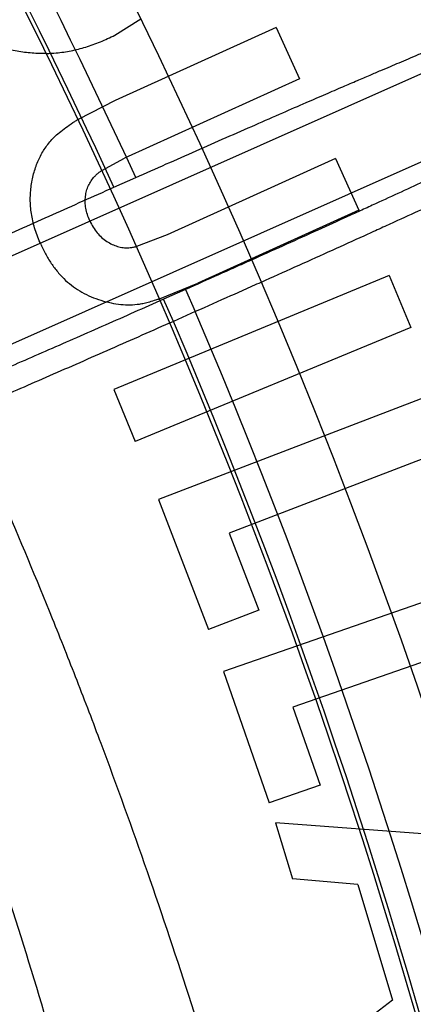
# Model space of a CAD drawing. Header units: millimetres. Extents: x 0 to 297, y 0 to 210.
# Tile 113 of 256: x 143.5941 to 143.6331, y 93.5696 to 93.6672. Entities that reach past the tile are written whole.
import ezdxf

# ---------------------------------------------------------------- set-up
doc = ezdxf.new("R2010")
doc.units = ezdxf.units.MM
doc.header["$LTSCALE"] = 16.335
doc.layers.get('0').update_dxf_attribs({"linetype": 'CONTINUOUS'})
doc.layers.add('01_GLOBAL', color=7, linetype='CONTINUOUS')
doc.layers.add('INTFCLR_144815', color=7, linetype='CONTINUOUS')

msp = doc.modelspace()

# ---------------------------------------------------------------- linework, layer by layer
at = {"color": 7, "linetype": 'Continuous'}
msp.add_circle((144.2368034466, 92.193132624), 3.04, dxfattribs=at)
at = {"color": 9, "linetype": 'Continuous'}
msp.add_arc((144.2368034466, 92.193132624), 3.001038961, 92.9674534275, 177.0325465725, dxfattribs=at)
at = {"layer": '01_GLOBAL', "color": 7, "linetype": 'Continuous'}
msp.add_circle((144.2368034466, 92.193132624), 3.08, dxfattribs=at)
at = {"layer": 'INTFCLR_144815', "color": 6, "linetype": 'Continuous'}
for p, q in [((143.5638472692, 93.6306802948), (143.6468619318, 93.6676408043)), ((143.6034968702, 93.6656634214), (143.6060723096, 93.6672941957)), ((143.61945946, 93.6664223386), (143.603514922, 93.65919209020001)), ((143.61945946, 93.6664223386), (143.6217745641, 93.6613172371)), ((143.6217745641, 93.6613172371), (143.6044647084, 93.6534696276)), ((143.647903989, 93.659347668), (143.5692735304, 93.62433913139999)), ((143.603514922, 93.65919209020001), (143.599845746, 93.65730168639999)), ((143.6022097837, 93.6522498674), (143.6044647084, 93.6534696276)), ((143.6253540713, 93.6534221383), (143.6086853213, 93.6458654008)), ((143.6253540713, 93.6534221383), (143.6276691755, 93.64831703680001)), ((143.6034018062, 93.65058394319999), (143.6055703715, 93.6515494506)), ((143.6276691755, 93.64831703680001), (143.6117246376, 93.6410867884)), ((143.6086853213, 93.6458654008), (143.6056295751, 93.6447081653)), ((143.6306691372, 93.6418409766), (143.6033805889, 93.6305325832)), ((143.6306691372, 93.6418409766), (143.6328061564, 93.6366883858)), ((143.6079035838, 93.6395284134), (143.6117246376, 93.6410867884)), ((143.6328061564, 93.6366883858), (143.6055176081, 93.6253799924)), ((143.6033805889, 93.6305325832), (143.6055176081, 93.6253799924)), ((143.6353659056, 93.6301922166), (143.6078042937, 93.6196139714)), ((143.6373842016, 93.6249446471), (143.6148270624, 93.61628897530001)), ((143.6078042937, 93.6196139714), (143.6127550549, 93.60672062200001)), ((143.6148267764, 93.6162897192), (143.6177592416, 93.60864393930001)), ((143.6420822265, 93.61224885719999), (143.614247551, 93.6025610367)), ((143.6177592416, 93.60864393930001), (143.6127550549, 93.60672062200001)), ((143.6439221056, 93.6069547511), (143.6211395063, 93.5990228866)), ((143.614247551, 93.6025610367), (143.6187768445, 93.5895430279)), ((143.621139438, 93.5990230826), (143.6238285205, 93.5913001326)), ((143.6238285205, 93.5913001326), (143.6187768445, 93.5895430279)), ((143.6194142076, 93.5875704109), (143.6210822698, 93.5820141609)), ((143.6507749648, 93.58517220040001), (143.6194142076, 93.5875704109)), ((143.6275586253, 93.5814561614), (143.6210822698, 93.5820141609)), ((143.6275586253, 93.5814561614), (143.6310016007, 93.5699934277)), ((143.6310016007, 93.5699934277), (143.6258727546, 93.5660577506))]:
    msp.add_line(p, q, dxfattribs=at)
at = {"layer": 'INTFCLR_144815', "color": 9, "linetype": 'Continuous'}
for p, q in [((143.610484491, 93.64043965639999), (143.6083158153, 93.6394740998)), ((143.610484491, 93.64043965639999), (143.6114605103, 93.63824748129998)), ((143.6092918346, 93.63728192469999), (143.6083158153, 93.6394740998)), ((143.6114605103, 93.63824748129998), (143.6092918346, 93.63728192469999))]:
    msp.add_line(p, q, dxfattribs=at)
at = {"layer": 'INTFCLR_144815', "color": 6, "linetype": 'Continuous'}
for radius, start, end in [(0.7037433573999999, 313.9937911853, 154.5150993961), (0.6797433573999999, 312.9543589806, 154.5144414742), (0.6572577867, 282.2440355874, 71.2863570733), (0.5351765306, 339.6819480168, 23.3180519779)]:
    msp.add_arc((143.076579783, 93.4093562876), radius, start, end, dxfattribs=at)
at = {"layer": 'INTFCLR_144815', "color": 9, "linetype": 'Continuous'}
for centre, radius, start, end in [((143.076579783, 93.4093562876), 0.6528896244, 292.4997540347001, 54.0964566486), ((143.0765826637, 93.40935763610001), 0.5889741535, 292.4997540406, 54.09645665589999), ((143.076579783, 93.4093562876), 0.6740282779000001, 323.9261481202, 36.0738518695), ((143.0765797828, 93.4093562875), 0.5817977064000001, 24.6002115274, 38.16750630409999), ((143.0765797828, 93.4093562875), 0.579424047, 24.6026704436, 38.1640956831), ((143.076585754, 93.40935899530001), 0.5790307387, 14.1723947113, 37.0138797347), ((143.0765797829, 93.4093562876), 0.5817977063, 339.8324937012, 23.1675062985), ((143.0765797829, 93.4093562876), 0.5794240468, 339.8359043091, 23.1640956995), ((143.076579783, 93.4093562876), 0.5394788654, 339.8280604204, 23.1719395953)]:
    msp.add_arc(centre, radius, start, end, dxfattribs=at)
for points, knots in [([(143.6000376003, 93.43614701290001), (143.599469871, 93.4472980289), (143.597647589, 93.4693649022), (143.5940534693, 93.49395972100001), (143.5910567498, 93.510060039), (143.5889357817, 93.52058862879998), (143.5849049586, 93.5384586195), (143.5782154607, 93.563060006), (143.5688301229, 93.59118316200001), (143.56089247, 93.6113427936), (143.5553103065, 93.624265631), (143.5516138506, 93.6325437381), (143.5451503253, 93.64633130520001), (143.5356684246, 93.66485602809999), (143.525783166, 93.6822900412), (143.5188646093, 93.693712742), (143.5150313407, 93.69985149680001), (143.5096663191, 93.7082923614), (143.5020500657, 93.7197751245), (143.493782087, 93.73162745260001), (143.4884987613, 93.7390367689), (143.4858323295, 93.74276383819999), (143.4825939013, 93.74729469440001), (143.4792947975, 93.7519428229), (143.4762519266, 93.7565101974), (143.4748859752, 93.75888969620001), (143.4741589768, 93.7603033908), (143.4740159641, 93.76132153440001), (143.4742174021, 93.7614892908)], [0, 0, 0, 0, 0.0945441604, 0.1873460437, 0.2103231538, 0.2332131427, 0.2782846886, 0.3654193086, 0.4489587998, 0.529211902, 0.5487834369, 0.5681546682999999, 0.6059759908, 0.6777110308, 0.7443035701, 0.7756315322, 0.7907861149, 0.80558492, 0.8603198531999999, 0.9074428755, 0.9279435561, 0.9373780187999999, 0.9462430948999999, 0.9751197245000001, 0.985468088, 0.9930239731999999, 0.9977802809, 1, 1, 1, 1]), ([(143.5128849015, 93.7516341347), (143.5145868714, 93.7494034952), (143.5168984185, 93.7463812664), (143.5198339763, 93.74250528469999), (143.5224347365, 93.73905046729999), (143.5274699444, 93.73228383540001), (143.5351900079, 93.72158304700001), (143.5450119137, 93.7072099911), (143.553512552, 93.6939118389), (143.5595891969, 93.6838411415), (143.5631768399, 93.67770446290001), (143.5687447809, 93.6679674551), (143.5770300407, 93.65259744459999), (143.5875705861, 93.63089344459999), (143.5949834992, 93.61368663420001), (143.5997410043, 93.601677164), (143.6029277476, 93.59333517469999), (143.6083371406, 93.5783387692), (143.6153738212, 93.5562114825), (143.6225794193, 93.52860633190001), (143.6269328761, 93.5072137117), (143.6293834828, 93.49256829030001), (143.6309093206, 93.48257406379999), (143.6325566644, 93.4699643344), (143.6338422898, 93.45726691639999), (143.6346513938, 93.447048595), (143.6356389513, 93.43173203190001), (143.6362807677, 93.40878149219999), (143.6353588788, 93.3782461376), (143.6333457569, 93.35545920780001), (143.6314590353, 93.3403514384), (143.6300680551, 93.330384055), (143.6273174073, 93.3133428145), (143.6224691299, 93.28964718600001), (143.6152835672, 93.2621966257), (143.6082614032, 93.24015115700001), (143.6032345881, 93.2262320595), (143.6008522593, 93.2199444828), (143.5992617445, 93.21582370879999), (143.594920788, 93.20487651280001), (143.5875197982, 93.18771026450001), (143.5770007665, 93.1660597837), (143.5678844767, 93.1491505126), (143.5614026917, 93.1379396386), (143.5577615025, 93.1318424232), (143.5525702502, 93.123326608), (143.5450109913, 93.1115008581), (143.5351803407, 93.09711558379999), (143.5274546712, 93.08640782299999), (143.5224175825, 93.0796391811), (143.5198189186, 93.0761873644), (143.5168894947, 93.0723196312), (143.5145834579, 93.06930462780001), (143.512885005, 93.0670785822)], [0, 0, 0, 0, 0.0113523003, 0.0153945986, 0.0196724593, 0.0288485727, 0.04952051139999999, 0.0730548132, 0.0992747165, 0.1133659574, 0.1206417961, 0.1280352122, 0.1587481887, 0.1912667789, 0.2256293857, 0.2345212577, 0.2435306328, 0.2617592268, 0.2990180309, 0.3374305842, 0.3771409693, 0.3872950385, 0.3975091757, 0.4180450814, 0.4387403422, 0.4491382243, 0.4595166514, 0.5008391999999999, 0.5419727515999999, 0.5830556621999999, 0.5933356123, 0.6035730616, 0.6237732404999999, 0.6631691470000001, 0.7013781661, 0.7385292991, 0.7567366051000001, 0.761249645, 0.7657337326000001, 0.7746080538, 0.8088969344, 0.8413373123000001, 0.8719692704, 0.886598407, 0.893729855, 0.9007025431, 0.926950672, 0.9505051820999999, 0.9711896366, 0.9803691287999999, 0.9846421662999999, 0.9886711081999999, 1, 1, 1, 1]), ([(143.6197079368, 93.4093563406), (143.619707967, 93.4195140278), (143.6193594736, 93.43227936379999), (143.6184138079, 93.4476197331), (143.6176285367, 93.45799252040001), (143.6163808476, 93.4708816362), (143.6147818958, 93.48368371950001), (143.6133008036, 93.4938308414), (143.6109229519, 93.5086948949), (143.606699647, 93.5304054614), (143.5997069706, 93.5584326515), (143.5928759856, 93.58090731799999), (143.5876231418, 93.59614365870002), (143.5845295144, 93.6046168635), (143.5799140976, 93.61680746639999), (143.5727232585, 93.6342749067), (143.5624926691, 93.6563230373), (143.5544470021, 93.67194694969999), (143.54903992, 93.68184564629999), (143.5455583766, 93.6880801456), (143.5396632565, 93.6983091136), (143.5314151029, 93.71182126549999), (143.5218819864, 93.72643390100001), (143.5147093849, 93.7368511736), (143.5107688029, 93.7424149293), (143.5097805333, 93.7438017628)], [0, 0, 0, 0, 0.08514645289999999, 0.1069705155, 0.1288336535, 0.1723417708, 0.2155033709, 0.2369658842, 0.2582983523, 0.3416830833, 0.4222645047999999, 0.5003369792, 0.5384972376, 0.5573483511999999, 0.5759473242, 0.6477620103, 0.7156277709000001, 0.779635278, 0.7950300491, 0.8101748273, 0.8394913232, 0.8939896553, 0.9428494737, 0.9857252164, 1, 1, 1, 1]), ([(143.6445446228, 93.65628502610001), (143.6442853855, 93.6560487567), (143.6436398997, 93.65576335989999), (143.6426443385, 93.65522325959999), (143.6408639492, 93.6543536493), (143.6387247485, 93.6533210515), (143.6366145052, 93.6523270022), (143.6351986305, 93.65166383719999), (143.6327624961, 93.65052828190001), (143.6302256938, 93.6493581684), (143.6275911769, 93.6481515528), (143.6256661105, 93.6472724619), (143.6221340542, 93.6456662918), (143.6185380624, 93.6440435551), (143.6153829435, 93.6426276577), (143.6132105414, 93.6416549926), (143.6115764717, 93.64092583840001), (143.610484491, 93.64043965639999)], [0, 0, 0, 0, 0.0280049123, 0.0550778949, 0.0908959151, 0.185946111, 0.2448788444, 0.2771094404, 0.3107821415, 0.4594773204, 0.5001614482, 0.5421405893, 0.6284469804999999, 0.8099581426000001, 0.85713234, 0.9045625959, 1, 1, 1, 1]), ([(143.6477222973, 93.65503991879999), (143.647442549, 93.65479351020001), (143.6467572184, 93.6544919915), (143.6456952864, 93.653922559), (143.6437991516, 93.6530032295), (143.641521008, 93.651909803), (143.6392740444, 93.6508571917), (143.6377665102, 93.65015466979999), (143.6351728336, 93.6489513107), (143.6324721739, 93.6477109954), (143.6296678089, 93.646431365), (143.6276186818, 93.645498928), (143.6238591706, 93.643794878), (143.6200316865, 93.642073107), (143.6166736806, 93.640570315), (143.6143616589, 93.6395377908), (143.6126226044, 93.63876370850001), (143.6114605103, 93.63824748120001)], [0, 0, 0, 0, 0.0279810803, 0.05504411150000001, 0.09086197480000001, 0.1859105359, 0.2448424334, 0.2770737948, 0.3107485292, 0.4594482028, 0.5001336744, 0.5421146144, 0.6284253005, 0.8099466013, 0.8571241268, 0.9045572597, 1, 1, 1, 1]), ([(143.6083158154, 93.6394740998), (143.6073501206, 93.6390441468), (143.6054270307, 93.638189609), (143.602557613, 93.6369196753), (143.5997276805, 93.63567231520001), (143.5969552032, 93.6344554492), (143.5942612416, 93.6332783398), (143.5916659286, 93.63214978), (143.589187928, 93.63107786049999), (143.5868443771, 93.6300700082), (143.5846517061, 93.6291332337), (143.5826255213, 93.6282742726), (143.5807804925, 93.6274991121), (143.5791294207, 93.6268136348), (143.5776840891, 93.626221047), (143.5764543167, 93.62573003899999), (143.5754506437, 93.6253311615), (143.5745823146, 93.6250273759), (143.5740528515, 93.62479971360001), (143.5737652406, 93.6247720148)], [0, 0, 0, 0, 0.084437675, 0.1680952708, 0.2506472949, 0.3314713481, 0.4099472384, 0.4854803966, 0.5575314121, 0.6256101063, 0.689255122, 0.7479918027, 0.801400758, 0.8491085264, 0.8907965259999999, 0.9261579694, 0.954933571, 0.9769199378, 1, 1, 1, 1])]:
    msp.add_open_spline(points, degree=3, knots=knots, dxfattribs=at)
at = {"layer": 'INTFCLR_144815', "color": 6, "linetype": 'Continuous'}
for points, knots in [([(143.5966946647, 93.6638454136), (143.5965361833, 93.6638411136), (143.595883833, 93.6638347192), (143.5947286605, 93.6639137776), (143.5932323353, 93.66415904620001), (143.5917436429, 93.66454795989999), (143.590298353, 93.6650716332), (143.5889318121, 93.6657203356), (143.5876606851, 93.6664871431), (143.5864917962, 93.6673782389), (143.5854181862, 93.66838072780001), (143.5844377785, 93.66949704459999), (143.5835607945, 93.6707364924), (143.5830661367, 93.67163213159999), (143.582815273, 93.6720863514)], [0, 0, 0, 0, 0.0279432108, 0.1149832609, 0.2037022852, 0.2949121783, 0.3858421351, 0.4743139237, 0.5611811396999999, 0.647067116, 0.7329580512, 0.8197236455, 0.9085735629, 1, 1, 1, 1]), ([(143.6055703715, 93.6515494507), (143.6065735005, 93.6519960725), (143.608568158, 93.652882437), (143.6115473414, 93.6542011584), (143.614491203, 93.65549907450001), (143.6173490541, 93.6567538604), (143.6199952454, 93.65791074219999), (143.6223261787, 93.6589255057), (143.6243094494, 93.65978549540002), (143.6260016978, 93.66051654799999), (143.6274571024, 93.6611430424), (143.6287145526, 93.66168247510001), (143.6298046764, 93.6621485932), (143.6307644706, 93.66255769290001), (143.6316766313, 93.6629452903), (143.6326161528, 93.6633431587), (143.6336313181, 93.663771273), (143.6347176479, 93.6642270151), (143.6358622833, 93.6647041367), (143.6370540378, 93.665196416), (143.6382642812, 93.66569137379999), (143.6394386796, 93.6661604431), (143.6404867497, 93.6665780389), (143.6414373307, 93.66691158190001), (143.6420204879, 93.6671641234), (143.64233871, 93.667195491)], [0, 0, 0, 0, 0.0824203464, 0.1638351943, 0.2445449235, 0.3239090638, 0.3981108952, 0.4613198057, 0.5147293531, 0.5603677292, 0.5996855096, 0.6336630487, 0.6630700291, 0.6886761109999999, 0.7119763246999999, 0.7374614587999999, 0.7652592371, 0.7946730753, 0.8258862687, 0.8583395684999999, 0.891460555, 0.9240165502, 0.9533068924, 0.9759985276, 1, 1, 1, 1]), ([(143.5966946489, 93.6638454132), (143.5970273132, 93.66385443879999), (143.5978529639, 93.6639069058), (143.5991695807, 93.66408645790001), (143.6006300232, 93.6644654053), (143.6020860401, 93.6649768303), (143.6030220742, 93.6654323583), (143.6034968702, 93.6656634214)], [0, 0, 0, 0, 0.1405830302, 0.3491607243, 0.5604605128, 0.7770470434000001, 1, 1, 1, 1]), ([(143.5961600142, 93.64492155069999), (143.596056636, 93.6451619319), (143.5958528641, 93.6456357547), (143.5955935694, 93.6463552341), (143.5954013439, 93.64707540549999), (143.5952495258, 93.64778814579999), (143.5951544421, 93.6484965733), (143.5951124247, 93.6491989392), (143.5951235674, 93.6498976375), (143.5951915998, 93.650587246), (143.5952955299, 93.6512619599), (143.5954459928, 93.6519095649), (143.5956275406, 93.65252993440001), (143.5958551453, 93.65311800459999), (143.59611682, 93.6536804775), (143.5964180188, 93.65421284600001), (143.5967605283, 93.6547162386), (143.5971455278, 93.65520012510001), (143.5976033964, 93.6556765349), (143.598159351, 93.65614599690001), (143.5988085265, 93.65663184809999), (143.5993817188, 93.6570181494), (143.5997404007, 93.6572383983), (143.599845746, 93.65730168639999)], [0, 0, 0, 0, 0.0547665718, 0.1079520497, 0.1598974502, 0.2106654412, 0.2603956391, 0.3093540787, 0.3578195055, 0.4064915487, 0.454292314, 0.500609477, 0.5455564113, 0.5894764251, 0.6324628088, 0.6753072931, 0.7173515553, 0.7597836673, 0.8046006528, 0.8554091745, 0.9119025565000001, 0.9742780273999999, 1, 1, 1, 1]), ([(143.6010157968, 93.6472544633), (143.6009292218, 93.6474622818), (143.6007609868, 93.6478661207), (143.6006059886, 93.6484854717), (143.600543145, 93.64908965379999), (143.6005754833, 93.6496711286), (143.6006786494, 93.6502288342), (143.6008710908, 93.6507464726), (143.6011349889, 93.65122486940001), (143.6014232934, 93.6515839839), (143.6016990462, 93.65186352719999), (143.6019470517, 93.6520604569), (143.6021232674, 93.6521891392), (143.6022097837, 93.6522498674)], [0, 0, 0, 0, 0.1197690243, 0.2327385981, 0.3386455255, 0.442053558, 0.5418769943, 0.6395638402, 0.7348567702, 0.8316298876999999, 0.8837909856, 0.9437009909, 1, 1, 1, 1]), ([(143.5671834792, 93.6337342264), (143.5674163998, 93.6339474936), (143.5679925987, 93.6342114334), (143.5688802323, 93.6346971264), (143.5699411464, 93.6352207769), (143.5712307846, 93.63585534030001), (143.5727495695, 93.6365856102), (143.5744883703, 93.6374124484), (143.5764379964, 93.6383296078), (143.5785762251, 93.63932717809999), (143.5808849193, 93.6403965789), (143.5833487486, 93.6415308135), (143.5859574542, 93.64272513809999), (143.5886881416, 93.6439690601), (143.5915144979, 93.6452506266), (143.594410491, 93.64655811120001), (143.5973632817, 93.6478857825), (143.6003657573, 93.6492304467), (143.6023845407, 93.6501310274), (143.6034018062, 93.65058394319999)], [0, 0, 0, 0, 0.0237121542, 0.0465750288, 0.07634879, 0.1123912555, 0.1545478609, 0.202862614, 0.2569625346, 0.3163201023, 0.3800225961, 0.4480017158, 0.5199755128, 0.5954462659, 0.6733036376, 0.7529864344, 0.83402309, 0.9163912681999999, 1, 1, 1, 1]), ([(143.6010157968, 93.6472544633), (143.6011208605, 93.64704139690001), (143.6013258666, 93.6466256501), (143.6017225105, 93.64607191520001), (143.6021698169, 93.645592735), (143.6026771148, 93.6452118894), (143.6032054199, 93.6449056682), (143.6037543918, 93.6447019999), (143.6043082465, 93.64458565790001), (143.6047850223, 93.6445659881), (143.605190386, 93.6446192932), (143.6054440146, 93.6446639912), (143.6055955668, 93.6446997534), (143.6056295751, 93.6447081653)], [0, 0, 0, 0, 0.1237830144, 0.2415321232, 0.3540067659, 0.4644922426, 0.5713029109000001, 0.6716071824, 0.7686045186, 0.8657117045, 0.9187338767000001, 0.9817181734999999, 1, 1, 1, 1]), ([(143.5961600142, 93.64492155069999), (143.5963291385, 93.6445656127), (143.5966574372, 93.64387467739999), (143.5972533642, 93.6429252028), (143.5978971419, 93.6420785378), (143.5986046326, 93.6413377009), (143.5993796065, 93.6407025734), (143.60022338, 93.64015769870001), (143.6011400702, 93.6397069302), (143.602112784, 93.639355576), (143.6031015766, 93.6391050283), (143.6040735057, 93.6389496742), (143.6050135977, 93.6389154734), (143.6057878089, 93.63896977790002), (143.6064269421, 93.6390932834), (143.6069760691, 93.6392311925), (143.6074745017, 93.6393871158), (143.607792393, 93.63949117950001), (143.6079035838, 93.6395284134)], [0, 0, 0, 0, 0.0825088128, 0.1601634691, 0.2343808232, 0.3050485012, 0.3742711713, 0.44384679, 0.5150463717, 0.5878372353, 0.6601364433, 0.7285058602, 0.7936449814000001, 0.8568596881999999, 0.890605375, 0.9299221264, 0.9754314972, 1, 1, 1, 1]), ([(143.6092918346, 93.63728192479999), (143.6082563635, 93.63682197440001), (143.6061863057, 93.63590439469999), (143.6030933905, 93.63453859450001), (143.6000385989, 93.63319469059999), (143.5970580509, 93.63188852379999), (143.5941778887, 93.63063203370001), (143.591414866, 93.62943228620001), (143.5887790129, 93.6282933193), (143.5862868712, 93.62722225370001), (143.583961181, 93.62622894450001), (143.5818192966, 93.6253210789), (143.5798742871, 93.6245036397), (143.5781349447, 93.62378067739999), (143.5766158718, 93.623156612), (143.5753297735, 93.622641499), (143.5742861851, 93.6222257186), (143.5733854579, 93.621907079), (143.572836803, 93.62167123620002), (143.5725378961, 93.6216367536)], [0, 0, 0, 0, 0.08507626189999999, 0.170021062, 0.2538747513, 0.335668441, 0.4143696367, 0.4898225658, 0.5618509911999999, 0.6299759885, 0.6935012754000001, 0.7517416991, 0.8046557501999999, 0.8519189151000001, 0.8931823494, 0.9279520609, 0.9559924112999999, 0.9774069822, 1, 1, 1, 1])]:
    msp.add_open_spline(points, degree=3, knots=knots, dxfattribs=at)

doc.saveas('drawing.dxf')
